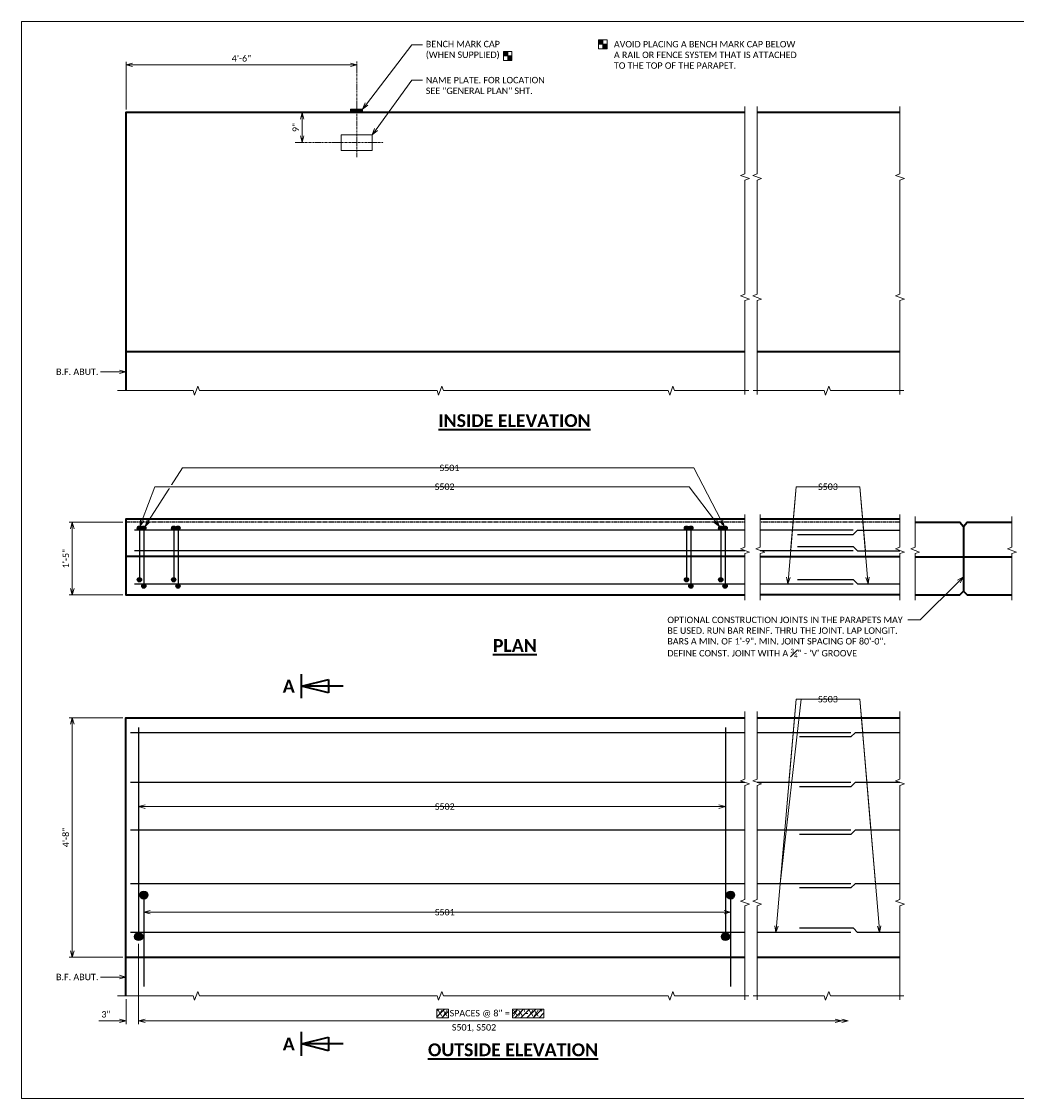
# Model space of a CAD drawing. Extents: x -972 to -46, y 1038 to 1290.
# Tile 1 of 2: x -424 to -191, y 1038 to 1290. Entities that reach past the tile are written whole.
import ezdxf
from ezdxf import colors
from ezdxf.entities.mleader import LeaderData, LeaderLine
from ezdxf.enums import TextEntityAlignment as Align
from ezdxf.math import Vec2, Vec3

# ---------------------------------------------------------------- set-up
doc = ezdxf.new("R2010")
doc.units = 0
doc.header["$MEASUREMENT"] = 0
doc.linetypes.add('Wisdot2', pattern=[0.125, 0.0625, -0.0625])
doc.linetypes.add('Wisdot4', pattern=[0.28125, 0.125, -0.0625, 0.03125, -0.0625])
for name, color, linetype, lineweight in [('B_ANNO', 7, 'Continuous', 18), ('B_ANNO_BREAK', 7, 'Continuous', 18), ('B_ANNO_DIM', 7, 'Continuous', 18), ('B_ANNO_SYMB', 7, 'Continuous', 18), ('B_ANNO_TEXT', 7, 'Continuous', 18), ('B_ANNO_TEXT_TITLE', 7, 'Continuous', 40), ('B_CNTR', 1, 'Wisdot4', 18), ('B_CONC_DECK', 1, 'Continuous', 40), ('B_CONC_PPT', 12, 'Continuous', 40), ('B_DETAIL', 7, 'Continuous', 18), ('B_DETAIL_HIDDEN', 7, 'Wisdot2', 25), ('B_REBAR', 5, 'Continuous', 25)]:
    doc.layers.add(name, color=color, linetype=linetype, lineweight=lineweight)
doc.layers.add('B_ANNO_DESIGN_NOTES', color=1, linetype='Continuous', lineweight=18, true_color=0xff0000)
doc.layers.add('B_ANNO_NOPLOT', color=47, linetype='Continuous', lineweight=18, plot=False)
doc.styles.add('Annotative', font='calibri.ttf', dxfattribs={"height": 0.0625})
doc.styles.get("Standard").update_dxf_attribs({"font": 'calibri.ttf'})
doc.styles.add('Title', font='calibrib.ttf', dxfattribs={"height": 0.125})
doc.dimstyles.new('Annotative', dxfattribs={"dimscale": 0, "dimtxt": 0.0625, "dimasz": 0.0625, "dimexe": 0.03125, "dimexo": 0.03125, "dimgap": 0.03125, "dimtad": 1, "dimdec": 3, "dimzin": 3, "dimdsep": 46, "dimlunit": 4, "dimtxsty": 'Standard', "dimblk": 'OPEN30', "dimcen": 0.03125, "dimaunit": 1, "dimadec": 0, "dimazin": 3, "dimtfac": 0.75, "dimtdec": 3, "dimtofl": 0, "dimtmove": 0, "dimatfit": 3, "dimldrblk": 'OPEN30', "dimfxl": 1, "dimtfill": 1, "dimfrac": 1, "dimtolj": 1, "dimtzin": 0, "dimarcsym": 0})
doc.dimstyles.get("Standard").update_dxf_attribs({"dimtxt": 0.0625, "dimasz": 0.0625, "dimexe": 0.03125, "dimexo": 0.03125, "dimgap": 0.03125, "dimtad": 1, "dimdec": 3, "dimzin": 3, "dimdsep": 46, "dimlunit": 4, "dimtxsty": 'Standard', "dimblk": 'OPEN30', "dimcen": 0.03125, "dimaunit": 1, "dimadec": 0, "dimazin": 3, "dimtfac": 0.75, "dimtdec": 3, "dimtofl": 0, "dimtmove": 0, "dimatfit": 3, "dimldrblk": 'OPEN30', "dimfxl": 1, "dimtfill": 1, "dimfrac": 1, "dimtolj": 1, "dimtzin": 0, "dimarcsym": 0})

# ---------------------------------------------------------------- blocks, each defined once
blk = doc.blocks.new('AnonymousCell')
at = {"layer": 'B_REBAR'}
h = blk.add_hatch(color=256, dxfattribs=at)
edge = h.paths.add_edge_path()
edge.add_arc((0, 6.03), 0.5, 0, 360)
h = blk.add_hatch(color=256, dxfattribs=at)
edge = h.paths.add_edge_path()
edge.add_arc((0, -6.03), 0.5, 0, 360)
blk.add_line((0, 6.03), (0, -6.03), dxfattribs=at)
for centre in [(0, 6.03), (0, -6.03)]:
    blk.add_circle(centre, 0.5, dxfattribs=at)
blk = doc.blocks.new('AnonymousCell1')
at = {"layer": 'B_REBAR'}
h = blk.add_hatch(color=256, dxfattribs=at)
edge = h.paths.add_edge_path()
edge.add_arc((0, 6.78), 0.5, 0, 360)
h = blk.add_hatch(color=256, dxfattribs=at)
edge = h.paths.add_edge_path()
edge.add_arc((0, -6.78), 0.5, 0, 360)
blk.add_line((0, 6.78), (0, -6.78), dxfattribs=at)
for centre in [(0, 6.78), (0, -6.78)]:
    blk.add_circle(centre, 0.5, dxfattribs=at)
blk = doc.blocks.new('AnonymousCell12')
at = {"layer": 'B_ANNO_SYMB'}
for points in [[(-0.99, 0), (-0.99, 1.03), (0, 1.03), (0, 0)], [(0, -1.03), (0, 0), (0.98, 0), (0.98, -1.03)]]:
    blk.add_hatch(color=256, dxfattribs=at).paths.add_polyline_path(points)
at = {"layer": 'B_ANNO_SYMB', "flags": 128}
for points in [[(-0.99, -1.03), (-0.99, 1.03), (0.98, 1.03), (0.98, -1.03), (-0.99, -1.03)], [(-0.99, 0), (-0.99, 1.03), (0, 1.03), (0, 0), (-0.99, 0)], [(0, -1.03), (0, 0), (0.98, 0), (0.98, -1.03), (0, -1.03)]]:
    blk.add_lwpolyline(points, dxfattribs=at)
blk = doc.blocks.new('_Open30')
at = {"color": 0, "linetype": 'ByBlock', "lineweight": -2}
for p, q in [((-1, 0.27), (0, 0)), ((0, 0), (-1, -0.27)), ((0, 0), (-1, 0))]:
    blk.add_line(p, q, dxfattribs=at)
blk = doc.blocks.new('*D17')
at = {"layer": 'B_ANNO_DIM', "color": 0, "lineweight": -2, "transparency": 16777216}
for p, q in [((-399.34, 1269.09), (-399.34, 1280.25)), ((-397.84, 1279.5), (-346.84, 1279.5))]:
    blk.add_line(p, q, dxfattribs=at)
at = {"layer": 'Defpoints', "color": 0, "transparency": 16777216}
for p in [(-345.34, 1279.5), (-345.34, 1279.5), (-399.34, 1268.34)]:
    blk.add_point(p, dxfattribs=at)
at = {"layer": 'B_ANNO_DIM', "color": 0, "lineweight": -2, "transparency": 16777216, "xscale": 1.5, "yscale": 1.5, "zscale": 1.5, "rotation": 180}
blk.add_blockref('_Open30', (-399.34, 1279.5), dxfattribs=at)
at = {"layer": 'B_ANNO_DIM', "color": 0, "lineweight": -2, "transparency": 16777216, "xscale": 1.5, "yscale": 1.5, "zscale": 1.5}
blk.add_blockref('_Open30', (-345.34, 1279.5), dxfattribs=at)
at = {"layer": 'B_ANNO_DIM', "color": 0, "transparency": 16777216, "insert": (-372.34, 1281.02), "char_height": 1.5, "attachment_point": 5, "bg_fill": 3, "box_fill_scale": 1.25, "bg_fill_color": 256, "bg_fill_true_color": 13158600, "bg_fill_transparency": 0}
blk.add_mtext('\\A1;4\'-6"', dxfattribs=at)
blk = doc.blocks.new('*D13')
at = {"layer": 'B_ANNO_DIM', "color": 0, "lineweight": -2, "transparency": 16777216}
blk.add_line((-358.12, 1262.88), (-358.12, 1266.84), dxfattribs=at)
at = {"layer": 'Defpoints', "color": 0, "transparency": 16777216}
for p in [(-358.12, 1268.34), (-358.12, 1268.34), (-358.12, 1261.38)]:
    blk.add_point(p, dxfattribs=at)
at = {"layer": 'B_ANNO_DIM', "color": 0, "lineweight": -2, "transparency": 16777216, "xscale": 1.5, "yscale": 1.5, "zscale": 1.5}
for p, rotation in [((-358.12, 1268.34), 90), ((-358.12, 1261.38), 270)]:
    blk.add_blockref('_Open30', p, dxfattribs=dict(at, rotation=rotation))
at = {"layer": 'B_ANNO_DIM', "color": 0, "transparency": 16777216, "insert": (-359.64, 1264.86), "char_height": 1.5, "attachment_point": 5, "rotation": 90, "bg_fill": 3, "box_fill_scale": 1.25, "bg_fill_color": 256, "bg_fill_true_color": 13158600, "bg_fill_transparency": 0}
blk.add_mtext('\\A1;9"', dxfattribs=at)
blk = doc.blocks.new('*U14')
at = {"layer": 'B_ANNO', "lineweight": 40}
for p, q in [((1.5, -1.404), (1.5, 1.404)), ((1.5, 0), (4.665, 0.79125)), ((6.353, 0), (1.5, 0)), ((4.665, -0.79125), (1.5, 0)), ((4.665, 0.79125), (4.665, -0.79125))]:
    blk.add_line(p, q, dxfattribs=at)
at = {"style": 'Title'}
blk.add_attdef('A', text='', height=1.5, dxfattribs=at).set_placement((0, 0), align=Align.MIDDLE_CENTER)
blk = doc.blocks.new('bars elevation')
at = {"layer": 'B_REBAR'}
h = blk.add_hatch(color=256, dxfattribs=at)
edge = h.paths.add_edge_path()
edge.add_arc((0, 14.54), 0.945, 0, 360)
h = blk.add_hatch(color=256, dxfattribs=at)
edge = h.paths.add_edge_path()
edge.add_arc((-1.21, 4.82), 0.945, 0, 360)
for p, q in [((-1.21, 53.76), (-1.21, 5.63)), ((0, 13.86), (0, -6.82))]:
    blk.add_line(p, q, dxfattribs=at)
for centre in [(0, 14.54), (-1.21, 4.82)]:
    blk.add_circle(centre, 0.945, dxfattribs=at)
blk = doc.blocks.new('*D19')
at = {"layer": 'B_ANNO_DIM', "color": 0, "lineweight": -2, "transparency": 16777216}
for p, q in [((-400.09, 1126.71), (-412.66, 1126.71)), ((-411.91, 1072.21), (-411.91, 1125.21)), ((-400.09, 1070.71), (-412.66, 1070.71))]:
    blk.add_line(p, q, dxfattribs=at)
at = {"layer": 'Defpoints', "color": 0, "transparency": 16777216}
for p in [(-411.91, 1126.71), (-399.34, 1126.71), (-399.34, 1070.71)]:
    blk.add_point(p, dxfattribs=at)
at = {"layer": 'B_ANNO_DIM', "color": 0, "lineweight": -2, "transparency": 16777216, "xscale": 1.5, "yscale": 1.5, "zscale": 1.5}
for p, rotation in [((-411.91, 1126.71), 90), ((-411.91, 1070.71), 270)]:
    blk.add_blockref('_Open30', p, dxfattribs=dict(at, rotation=rotation))
at = {"layer": 'B_ANNO_DIM', "color": 0, "transparency": 16777216, "insert": (-413.42, 1098.71), "char_height": 1.5, "attachment_point": 5, "rotation": 90, "bg_fill": 3, "box_fill_scale": 1.25, "bg_fill_color": 256, "bg_fill_true_color": 13158600, "bg_fill_transparency": 0}
blk.add_mtext('\\A1;4\'-8"', dxfattribs=at)
blk = doc.blocks.new('*D18')
at = {"layer": 'B_ANNO_DIM', "color": 0, "lineweight": -2, "transparency": 16777216}
for p, q in [((-400.09, 1172.47), (-412.66, 1172.47)), ((-411.91, 1156.97), (-411.91, 1170.97)), ((-400.09, 1155.47), (-412.66, 1155.47))]:
    blk.add_line(p, q, dxfattribs=at)
at = {"layer": 'Defpoints', "color": 0, "transparency": 16777216}
for p in [(-411.91, 1172.47), (-399.34, 1172.47), (-399.34, 1155.47)]:
    blk.add_point(p, dxfattribs=at)
at = {"layer": 'B_ANNO_DIM', "color": 0, "lineweight": -2, "transparency": 16777216, "xscale": 1.5, "yscale": 1.5, "zscale": 1.5}
for p, rotation in [((-411.91, 1172.47), 90), ((-411.91, 1155.47), 270)]:
    blk.add_blockref('_Open30', p, dxfattribs=dict(at, rotation=rotation))
at = {"layer": 'B_ANNO_DIM', "color": 0, "transparency": 16777216, "insert": (-413.42, 1163.97), "char_height": 1.5, "attachment_point": 5, "rotation": 90, "bg_fill": 3, "box_fill_scale": 1.25, "bg_fill_color": 256, "bg_fill_true_color": 13158600, "bg_fill_transparency": 0}
blk.add_mtext('\\A1;1\'-5"', dxfattribs=at)
blk = doc.blocks.new('*D36')
at = {"layer": 'B_ANNO_DIM', "color": 0, "lineweight": -2, "transparency": 16777216}
for p, q in [((27.38, 36.18), (27.38, 17.42)), ((28.88, 18.17), (190.35, 18.17))]:
    blk.add_line(p, q, dxfattribs=at)
at = {"layer": 'Defpoints', "color": 0, "transparency": 16777216}
for p in [(27.38, 36.93), (191.85, 18.17), (191.85, 18.17)]:
    blk.add_point(p, dxfattribs=at)
at = {"layer": 'B_ANNO_DIM', "color": 0, "lineweight": -2, "transparency": 16777216, "xscale": 1.5, "yscale": 1.5, "zscale": 1.5, "rotation": 180}
blk.add_blockref('_Open30', (27.38, 18.17), dxfattribs=at)
at = {"layer": 'B_ANNO_DIM', "color": 0, "lineweight": -2, "transparency": 16777216, "xscale": 1.5, "yscale": 1.5, "zscale": 1.5}
blk.add_blockref('_Open30', (191.85, 18.17), dxfattribs=at)
at = {"layer": 'B_ANNO_DIM', "color": 0, "transparency": 16777216, "insert": (105.84, 19.82), "char_height": 1.5, "attachment_point": 5, "bg_fill": 3, "box_fill_scale": 1.25, "bg_fill_color": 256, "bg_fill_true_color": 13158600, "bg_fill_transparency": 0}
blk.add_mtext('\\A1;     SPACES @ 8" = ', dxfattribs=at)
at = {"layer": 'B_ANNO_DIM', "color": 0, "transparency": 16777216, "insert": (105.84, 16.49), "char_height": 1.5, "attachment_point": 5, "bg_fill": 3, "box_fill_scale": 1.25, "bg_fill_color": 256, "bg_fill_true_color": 13158600, "bg_fill_transparency": 0}
blk.add_mtext('\\A1;S501, S502', dxfattribs=at)
blk = doc.blocks.new('*D20')
at = {"layer": 'B_ANNO_DIM', "color": 0, "lineweight": -2, "transparency": 16777216}
for p, q in [((-399.34, 1060.9), (-399.34, 1055.07)), ((-400.84, 1055.82), (-405.69, 1055.82)), ((-394.89, 1055.82), (-393.39, 1055.82))]:
    blk.add_line(p, q, dxfattribs=at)
at = {"layer": 'Defpoints', "color": 0, "transparency": 16777216}
for p in [(-399.34, 1061.65), (-399.34, 1055.82), (-396.39, 1055.82)]:
    blk.add_point(p, dxfattribs=at)
at = {"layer": 'B_ANNO_DIM', "color": 0, "lineweight": -2, "transparency": 16777216, "xscale": 1.5, "yscale": 1.5, "zscale": 1.5}
blk.add_blockref('_Open30', (-399.34, 1055.82), dxfattribs=at)
at = {"layer": 'B_ANNO_DIM', "color": 0, "lineweight": -2, "transparency": 16777216, "xscale": 1.5, "yscale": 1.5, "zscale": 1.5, "rotation": 180}
blk.add_blockref('_Open30', (-396.39, 1055.82), dxfattribs=at)
at = {"layer": 'B_ANNO_DIM', "color": 0, "transparency": 16777216, "insert": (-404.02, 1057.33), "char_height": 1.5, "attachment_point": 5, "bg_fill": 3, "box_fill_scale": 1.25, "bg_fill_color": 256, "bg_fill_true_color": 13158600, "bg_fill_transparency": 0}
blk.add_mtext('\\A1;3"', dxfattribs=at)
blk = doc.blocks.new('INS_SS56DEC_BASE')
at = {"layer": 'B_DETAIL'}
blk.add_hatch(color=256, dxfattribs=at).paths.add_polyline_path([(76.9094, 230.6754), (79.7924, 230.6754), (79.7924, 231.5041), (76.9094, 231.5041)])
at = {"layer": 'B_ANNO_BREAK', "flags": 128}
for points in [[(169.2308, 164.6944), (169.2308, 186.6977), (170.2618, 187.073), (168.1999, 187.8234), (169.2308, 188.1987), (169.2308, 214.8572), (170.2618, 215.2324), (168.1999, 215.9829), (169.2308, 216.3581), (169.2308, 232.1442)], [(172.0803, 164.6944), (172.0803, 186.6977), (173.1113, 187.073), (171.0494, 187.8234), (172.0803, 188.1987), (172.0803, 214.8572), (173.1113, 215.2324), (171.0494, 215.9829), (172.0803, 216.3581), (172.0803, 232.1442)], [(205.4762, 164.6944), (205.4762, 186.6977), (206.5071, 187.073), (204.4452, 187.8234), (205.4762, 188.1987), (205.4762, 214.8572), (206.5071, 215.2324), (204.4452, 215.9829), (205.4762, 216.3581), (205.4762, 232.1442)], [(22.4819, 165.6337), (40.1115, 165.6337), (40.4867, 164.6028), (41.2372, 166.6647), (41.6124, 165.6337), (97.1833, 165.6337), (97.5586, 164.6028), (98.309, 166.6647), (98.6843, 165.6337), (151.2479, 165.6337), (151.6232, 164.6028), (152.3736, 166.6647), (152.7489, 165.6337), (170.1118, 165.6337)], [(171.1791, 165.6337), (187.7216, 165.6337), (188.0969, 164.6028), (188.8473, 166.6647), (189.2226, 165.6337), (206.3911, 165.6337)], [(169.2308, 116.5845), (169.2308, 127.4846), (170.2618, 127.8598), (168.1999, 128.6103), (169.2308, 128.9855), (169.2308, 136.6279)], [(172.8109, 116.5845), (172.8109, 127.4846), (173.8419, 127.8598), (171.78, 128.6103), (172.8109, 128.9855), (172.8109, 136.6279)], [(205.4762, 116.5845), (205.4762, 127.4846), (206.5071, 127.8598), (204.4452, 128.6103), (205.4762, 128.9855), (205.4762, 136.6279)], [(209.0562, 116.5845), (209.0562, 127.4846), (210.0872, 127.8598), (208.0253, 128.6103), (209.0562, 128.9855), (209.0562, 136.1894)], [(231.678, 116.5845), (231.678, 127.4846), (232.7089, 127.8598), (230.647, 128.6103), (231.678, 128.9855), (231.678, 136.1894)], [(205.4762, 23.0631), (205.4762, 45.0664), (206.5071, 45.4416), (204.4452, 46.1921), (205.4762, 46.5673), (205.4762, 73.2259), (206.5071, 73.6011), (204.4452, 74.3516), (205.4762, 74.7268), (205.4762, 90.5128)]]:
    blk.add_lwpolyline(points, dxfattribs=at)
at = {"layer": 'B_CNTR'}
for p, q in [((78.4309, 220.2563), (78.4309, 242.6231)), ((63.9698, 223.7265), (84.6156, 223.7265))]:
    blk.add_line(p, q, dxfattribs=at)
at = {"layer": 'B_CONC_DECK'}
blk.add_line((205.4762, 174.6879), (172.0803, 174.6879), dxfattribs=at)
at = {"layer": 'B_CONC_DECK', "flags": 128}
blk.add_lwpolyline([(169.2308, 174.6879), (24.4311, 174.6879), (24.4311, 165.6337)], dxfattribs=at)
at = {"layer": 'B_CONC_PPT'}
for p, q in [((205.4762, 230.6879), (172.0803, 230.6879)), ((205.4762, 135.5714), (172.8109, 135.5714)), ((220.3163, 133.8615), (220.3163, 118.6876)), ((169.2308, 126.8214), (24.4311, 126.8214)), ((172.8109, 126.8214), (205.4762, 126.8214)), ((209.0562, 126.7413), (231.678, 126.7413)), ((205.4762, 117.8214), (172.8109, 117.8214)), ((172.0803, 89.0606), (205.4762, 89.0606))]:
    blk.add_line(p, q, dxfattribs=at)
at = {"layer": 'B_CONC_PPT', "flags": 128}
for points in [[(169.2308, 230.6879), (24.4311, 230.6879), (24.4311, 174.6879)], [(169.2308, 135.5714), (24.4311, 135.5714), (24.4311, 117.8214), (169.2308, 117.8214)], [(209.0562, 134.8214), (219.4637, 134.8214), (220.3163, 133.8615), (221.1751, 134.8214), (231.678, 134.8214)], [(209.0562, 117.8214), (219.4565, 117.8214), (220.3163, 118.6876), (221.1826, 117.8214), (231.678, 117.8214)]]:
    blk.add_lwpolyline(points, dxfattribs=at)
at = {"layer": 'B_DETAIL', "flags": 128}
blk.add_lwpolyline([(76.9094, 230.6754), (79.7924, 230.6754), (79.7924, 231.5041), (76.9094, 231.5041), (76.9094, 230.6754)], dxfattribs=at)
blk.add_lwpolyline([(74.7347, 221.8413), (74.7347, 225.5138), (82.0406, 225.5138), (82.0406, 221.8413)], close=True, dxfattribs=at)
at = {"layer": 'B_DETAIL_HIDDEN'}
for p, q in [((169.2308, 134.8214), (24.4311, 134.8214)), ((205.4762, 134.8214), (172.8109, 134.8214))]:
    blk.add_line(p, q, dxfattribs=at)
at = {"layer": 'B_REBAR'}
for p, q in [((169.2308, 132.9597), (26.4311, 132.9597)), ((194.5634, 132.9597), (172.8109, 132.9597)), ((169.2308, 128.1654), (26.4311, 128.1654)), ((194.5634, 128.1654), (172.8109, 128.1654)), ((26.4311, 120.4423), (169.2308, 120.4423)), ((172.8109, 120.4423), (194.5634, 120.4423)), ((169.2308, 85.5875), (25.476, 85.5875)), ((194.0088, 85.5875), (172.0803, 85.5875)), ((169.2308, 73.9035), (25.476, 73.9035)), ((194.0088, 73.9035), (172.0803, 73.9035)), ((169.2308, 62.7758), (25.476, 62.7758)), ((194.0088, 62.7758), (172.0803, 62.7758)), ((169.2308, 50.2572), (25.476, 50.2572)), ((194.0088, 50.2572), (172.0803, 50.2572)), ((169.2308, 38.8513), (25.476, 38.8513)), ((194.0088, 38.8513), (172.0803, 38.8513))]:
    blk.add_line(p, q, dxfattribs=at)
at = {"layer": 'B_REBAR', "flags": 128}
for points in [[(181.5259, 131.9601), (194.5634, 131.9601), (195.563, 132.9597), (205.4762, 132.9597)], [(181.5259, 129.165), (194.5634, 129.165), (195.563, 128.1654), (205.4762, 128.1654)], [(181.5259, 121.4419), (194.5634, 121.4419), (195.563, 120.4423), (205.4762, 120.4423)], [(205.4762, 85.5875), (195.0048, 85.5875), (194.0088, 84.5915), (182.0088, 84.5915)], [(205.4762, 73.9035), (195.0048, 73.9035), (194.0088, 72.9075), (182.0088, 72.9075)], [(205.4762, 62.7758), (195.0048, 62.7758), (194.0088, 61.7798), (182.0088, 61.7798)], [(205.4762, 50.2572), (195.0048, 50.2572), (194.0088, 49.2612), (182.0088, 49.2612)], [(205.4762, 38.8513), (195.5856, 38.8513), (194.5896, 39.8473), (182.0088, 39.8473)]]:
    blk.add_lwpolyline(points, dxfattribs=at)
at = {"color": 7, "linetype": 'Continuous', "lineweight": 18}
for name, p in [('AnonymousCell12', (135.9738, 246.677)), ('AnonymousCell12', (113.745, 243.9481)), ('AnonymousCell', (27.5824, 127.4176)), ('AnonymousCell1', (28.5984, 126.6751)), ('AnonymousCell', (35.5824, 127.4176)), ('AnonymousCell1', (36.5984, 126.6751)), ('AnonymousCell', (155.5461, 127.4176)), ('AnonymousCell1', (156.5621, 126.6751)), ('AnonymousCell', (163.5461, 127.4176)), ('AnonymousCell1', (164.5621, 126.6751))]:
    blk.add_blockref(name, p, dxfattribs=at)
at = {"layer": 'B_ANNO_DIM', "xscale": 2, "yscale": 2, "zscale": 2}
blk.add_blockref('*U14', (62.5055, 96.4815), dxfattribs=at).add_auto_attribs({'A': 'A'})
at = {"layer": 'B_ANNO_TEXT', "insert": (138.5689, 247.445), "char_height": 1.5, "width": 49.75287, "attachment_point": 1, "style": 'Annotative'}
blk.add_mtext('AVOID PLACING A BENCH MARK CAP BELOW\\PA RAIL OR FENCE SYSTEM THAT IS ATTACHED\\PTO THE TOP OF THE PARAPET.', dxfattribs=at)
at = {"layer": 'B_ANNO_TEXT', "style": 'Annotative'}
for tag, p in [('#BR1', (315.007, 216.9182)), ('#BR2', (315.008, 214.0905)), ('#BR3', (314.9863, 211.2541)), ('BL1', (324.7868, 211.1742))]:
    blk.add_attdef(tag, p, '', height=1.5, dxfattribs=at)
at = {"layer": 'B_ANNO_TEXT_TITLE', "char_height": 3, "width": 42.001158, "attachment_point": 1, "style": 'Title'}
for s, insert in [('{\\LINSIDE ELEVATION}', (97.4962, 160.1127)), ('{\\LPLAN}', (110.2647, 107.4958))]:
    blk.add_mtext(s, dxfattribs=dict(at, insert=insert))
at = {"layer": 'B_ANNO_DIM'}
dim = blk.add_linear_dim(base=(191.8451, 18.1661), p1=(27.3847, 36.9341), p2=(191.8451, 18.1661), text='     SPACES @ 8" = \\XS501, S502', dimstyle='Annotative', dxfattribs=at)
dim.commit()
dim.dimension.update_dxf_attribs({"geometry": '*D36', "text_midpoint": (105.8369, 18.1661), "dimtype": 128})
ml = blk.add_multileader_mtext('Standard', dxfattribs=at)
ml.set_content('BENCH MARK CAP\\P(WHEN SUPPLIED)', color=256)
ml.set_leader_properties()
ml.set_arrow_properties(name='OPEN30')
ml.build(insert=Vec2(0, 0))
ml.multileader.update_dxf_attribs({"dogleg_length": 0.0625, "arrow_head_size": 1.5, "scale": 24})
ctx = ml.context
ctx.base_point, ctx.scale, ctx.char_height, ctx.arrow_head_size, ctx.landing_gap_size, ctx.plane_origin = Vec3(93.8129, 246.539), 24, 1.5, 1.5, 0.75, Vec3(79.7924, 231.5041)
notes = []
notes.append((ctx, [(0, (1, 1, 0), (92.3129, 246.539), (1, 0), 1.5, [(0, [(79.7924, 231.5041), (91.2701, 246.539), (91.8627, 246.539)], 0, [])])]))
ctx.mtext.insert, ctx.mtext.flow_direction = Vec3(94.5629, 247.488), 5
ml = blk.add_multileader_mtext('Standard', dxfattribs=at)
ml.set_content('NAME PLATE. FOR LOCATION\\PSEE "GENERAL PLAN" SHT.', color=256)
ml.set_leader_properties()
ml.set_arrow_properties(name='OPEN30')
ml.build(insert=Vec2(0, 0))
ml.multileader.update_dxf_attribs({"dogleg_length": 0.0625, "arrow_head_size": 1.5, "scale": 24})
ctx = ml.context
ctx.base_point, ctx.scale, ctx.char_height, ctx.arrow_head_size, ctx.landing_gap_size, ctx.plane_origin = Vec3(93.8129, 238.2884), 24, 1.5, 1.5, 0.75, Vec3(79.7924, 223.2536)
notes.append((ctx, [(0, (1, 1, 0), (92.3129, 238.2884), (1, 0), 1.5, [(0, [(82.0406, 225.5138), (91.2701, 238.2884), (91.8627, 238.2884)], 0, [])])]))
ctx.mtext.insert, ctx.mtext.flow_direction = Vec3(94.5629, 239.0494), 5
ml = blk.add_multileader_mtext('Standard', dxfattribs=at)
ml.set_content('B.F. ABUT.', color=256)
ml.set_leader_properties()
ml.set_arrow_properties(name='OPEN30')
ml.build(insert=Vec2(0, 0))
ml.multileader.update_dxf_attribs({"dogleg_length": 0.0625, "arrow_head_size": 1.5, "scale": 24})
ctx = ml.context
ctx.base_point, ctx.scale, ctx.char_height, ctx.arrow_head_size, ctx.landing_gap_size, ctx.plane_origin = Vec3(7.3261, 170.045), 24, 1.5, 1.5, 0.75, Vec3(24.4311, 170.045)
notes.append((ctx, [(0, (1, 1, 0), (19.9688, 170.045), (-1, 0), 1.5, [(0, [(24.4311, 170.045), (20.6417, 170.045)], 0, [])])]))
ctx.mtext.insert, ctx.mtext.flow_direction = Vec3(8.0761, 170.806), 5
ml = blk.add_multileader_mtext('Standard', dxfattribs=at)
ml.set_content('S501', color=256)
ml.set_leader_properties()
ml.set_arrow_properties(name='OPEN30')
ml.build(insert=Vec2(0, 0))
ml.multileader.update_dxf_attribs({"dogleg_length": 0.0625, "arrow_head_size": 1.5, "scale": 24})
ctx = ml.context
ctx.base_point, ctx.scale, ctx.char_height, ctx.arrow_head_size, ctx.landing_gap_size, ctx.plane_origin = Vec3(97.0452, 147.5464), 24, 1.5, 1.5, 0.75, Vec3(31.3303, 147.5464)
notes.append((ctx, [(1, (1, 1, 0), (157.2993, 147.5464), (-1, 0), 54.2853, [(0, [(28.8841, 133.8692), (37.6495, 147.5464), (97.7794, 147.5464)], 0, []), (1, [(164.3274, 133.901)], 0, [])])]))
ctx.mtext.insert, ctx.mtext.flow_direction = Vec3(97.7952, 148.3073), 5
ml = blk.add_multileader_mtext('Standard', dxfattribs=at)
ml.set_content('S503', color=256)
ml.set_leader_properties()
ml.set_arrow_properties(name='OPEN30')
ml.build(insert=Vec2(0, 0))
ml.multileader.update_dxf_attribs({"dogleg_length": 0.0625, "arrow_head_size": 1.5, "scale": 24})
ctx = ml.context
ctx.base_point, ctx.scale, ctx.char_height, ctx.arrow_head_size, ctx.landing_gap_size, ctx.plane_origin = Vec3(185.5768, 143.1427), 24, 1.5, 1.5, 0.75, Vec3(176.4711, 88.585)
notes.append((ctx, [(1, (1, 1, 0), (193.0307, 143.1427), (-1, 0), 1.5, [(9, [(179.2413, 120.4423), (181.2153, 143.1427), (179.9129, 128.1654), (181.2153, 143.1427), (180.3298, 132.9597), (181.2153, 143.1427)], 0, []), (8, [(198.0355, 120.4423), (196.1243, 143.1427), (197.3853, 128.1654), (196.1243, 143.1427), (196.9816, 132.9597), (196.1243, 143.1427)], 0, [])])]))
ctx.mtext.insert, ctx.mtext.flow_direction = Vec3(186.3268, 143.9036), 5
ml = blk.add_multileader_mtext('Standard', dxfattribs=at)
ml.set_content('S503', color=256)
ml.set_leader_properties()
ml.set_arrow_properties(name='OPEN30')
ml.build(insert=Vec2(0, 0))
ml.multileader.update_dxf_attribs({"dogleg_length": 0.0625, "arrow_head_size": 1.5, "scale": 24})
ctx = ml.context
ctx.base_point, ctx.scale, ctx.char_height, ctx.arrow_head_size, ctx.landing_gap_size, ctx.plane_origin = Vec3(185.5768, 93.409), 24, 1.5, 1.5, 0.75, Vec3(176.4711, 38.8513)
notes.append((ctx, [(1, (1, 1, 0), (193.0307, 93.409), (-1, 0), 1.5, [(9, [(176.4711, 38.8513), (181.2153, 93.409), (182.3778, 93.409), (177.4629, 50.2572), (181.2153, 93.409), (178.5515, 62.7758), (181.2153, 93.409), (179.5191, 73.9035), (181.2153, 93.409), (180.5351, 85.5875), (181.2153, 93.409)], 0, []), (8, [(200.7176, 38.8513), (196.1243, 93.409), (199.7573, 50.2572), (196.1243, 93.409), (198.7034, 62.7758), (196.1243, 93.409), (197.7665, 73.9035), (196.1243, 93.409), (196.7828, 85.5875), (196.1243, 93.409)], 0, [])])]))
ctx.mtext.insert, ctx.mtext.flow_direction = Vec3(186.3268, 94.1699), 5
ml = blk.add_multileader_mtext('Standard', dxfattribs=at)
ml.set_content('S502', color=256)
ml.set_leader_properties()
ml.set_arrow_properties(name='OPEN30')
ml.build(insert=Vec2(0, 0))
ml.multileader.update_dxf_attribs({"dogleg_length": 0.0625, "arrow_head_size": 1.5, "scale": 24})
ctx = ml.context
ctx.base_point, ctx.scale, ctx.char_height, ctx.arrow_head_size, ctx.landing_gap_size, ctx.plane_origin = Vec3(95.939, 68.2915), 24, 1.5, 1.5, 0.75, Vec3(27.3847, 68.2915)
notes.append((ctx, [(1, (1, 1, 0), (103.4043, 68.2915), (-1, 0), 1.5, [(0, [(27.3847, 68.2915), (92.7823, 68.2915), (93.8339, 68.2915)], 0, []), (1, [(164.6479, 68.2915)], 0, [])])]))
ctx.mtext.insert, ctx.mtext.flow_direction = Vec3(96.689, 69.0524), 5
ml = blk.add_multileader_mtext('Standard', dxfattribs=at)
ml.set_content('S501', color=256)
ml.set_leader_properties()
ml.set_arrow_properties(name='OPEN30')
ml.build(insert=Vec2(0, 0))
ml.multileader.update_dxf_attribs({"dogleg_length": 0.0625, "arrow_head_size": 1.5, "scale": 24})
ctx = ml.context
ctx.base_point, ctx.scale, ctx.char_height, ctx.arrow_head_size, ctx.landing_gap_size, ctx.plane_origin = Vec3(95.939, 43.574), 24, 1.5, 1.5, 0.75, Vec3(27.3847, 43.574)
notes.append((ctx, [(1, (1, 1, 0), (103.4078, 43.574), (-1, 0), 1.5, [(0, [(28.5979, 43.574), (92.7823, 43.574), (93.8339, 43.574)], 0, []), (1, [(165.8611, 43.574)], 0, [])])]))
ctx.mtext.insert, ctx.mtext.flow_direction = Vec3(96.689, 44.335), 5
ml = blk.add_multileader_mtext('Standard', dxfattribs=at)
ml.set_content('B.F. ABUT.', color=256)
ml.set_leader_properties()
ml.set_arrow_properties(name='OPEN30')
ml.build(insert=Vec2(0, 0))
ml.multileader.update_dxf_attribs({"dogleg_length": 0.0625, "arrow_head_size": 1.5, "scale": 24})
ctx = ml.context
ctx.base_point, ctx.scale, ctx.char_height, ctx.arrow_head_size, ctx.landing_gap_size, ctx.plane_origin = Vec3(7.3261, 28.4137), 24, 1.5, 1.5, 0.75, Vec3(24.4311, 28.4137)
notes.append((ctx, [(0, (1, 1, 0), (19.9688, 28.4137), (-1, 0), 1.5, [(0, [(24.4311, 28.4137), (20.6417, 28.4137)], 0, [])])]))
ctx.mtext.insert, ctx.mtext.flow_direction = Vec3(8.0761, 29.1746), 5
for ctx, leaders in notes:
    for number, flags, end, landing, length, lines in leaders:
        leader = LeaderData()
        leader.index, (leader.has_last_leader_line, leader.has_dogleg_vector, leader.attachment_direction) = number, flags
        leader.last_leader_point, leader.dogleg_vector, leader.dogleg_length = Vec3(end), Vec3(landing), length
        for number, points, colour, breaks in lines:
            line = LeaderLine()
            line.index, line.vertices, line.color, line.breaks = number, Vec3.list(points), colors.encode_raw_color(colour), breaks
            leader.lines.append(line)
        ctx.leaders.append(leader)
at = {"layer": 'B_ANNO_DESIGN_NOTES'}
h = blk.add_hatch(dxfattribs=at)
h.set_pattern_fill('ANSI31', color=256, scale=8)
h.set_pattern_definition([(45, (-353904.2792, 5116752.0989), (-0.70710678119, 0.70710678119), [])])
h.paths.add_polyline_path([(99.8814, 20.9331), (97.1326, 20.9331), (97.1326, 18.898), (99.8814, 18.898)])
h = blk.add_hatch(dxfattribs=at)
h.set_pattern_fill('ANSI31', color=256, scale=8)
h.set_pattern_definition([(45, (-353884.3609, 5116752.0989), (-0.70710678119, 0.70710678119), [])])
h.paths.add_polyline_path([(122.1847, 20.9331), (114.8194, 20.9331), (114.8194, 18.898), (122.1847, 18.898)])
at = {"layer": 'B_ANNO_BREAK', "flags": 128}
for points in [[(169.2308, 23.0631), (169.2308, 45.0664), (170.2618, 45.4416), (168.1999, 46.1921), (169.2308, 46.5673), (169.2308, 73.2259), (170.2618, 73.6011), (168.1999, 74.3516), (169.2308, 74.7268), (169.2308, 90.5128)], [(172.0803, 23.0631), (172.0803, 45.0664), (173.1113, 45.4416), (171.0494, 46.1921), (172.0803, 46.5673), (172.0803, 73.2259), (173.1113, 73.6011), (171.0494, 74.3516), (172.0803, 74.7268), (172.0803, 90.5128)], [(22.4819, 24.0024), (40.1115, 24.0024), (40.4867, 22.9714), (41.2372, 25.0333), (41.6124, 24.0024), (97.1833, 24.0024), (97.5586, 22.9714), (98.309, 25.0333), (98.6843, 24.0024), (151.2479, 24.0024), (151.6232, 22.9714), (152.3736, 25.0333), (152.7489, 24.0024), (170.1118, 24.0024)], [(171.1791, 24.0024), (187.7216, 24.0024), (188.0969, 22.9714), (188.8473, 25.0333), (189.2226, 24.0024), (206.3911, 24.0024)]]:
    blk.add_lwpolyline(points, dxfattribs=at)
at = {"layer": 'B_ANNO_DESIGN_NOTES'}
for points in [[(97.1326, 18.898), (99.8814, 18.898), (99.8814, 20.9331), (97.1326, 20.9331)], [(114.8194, 18.898), (122.1847, 18.898), (122.1847, 20.9331), (114.8194, 20.9331)]]:
    blk.add_lwpolyline(points, close=True, dxfattribs=at)
at = {"layer": 'B_ANNO_NOPLOT', "flags": 128}
blk.add_lwpolyline([(0, 0), (0, 252), (323.9277, 252), (323.9277, 238.8552), (378, 238.8552), (378, 40.4996), (316.5708, 40.4996), (316.5708, 0)], close=True, dxfattribs=at)
at = {"layer": 'B_CONC_DECK', "flags": 128}
for points in [[(24.4311, 24.0024), (24.4311, 33.0566), (169.2308, 33.0566)], [(172.0803, 33.0566), (205.4762, 33.0566)]]:
    blk.add_lwpolyline(points, dxfattribs=at)
at = {"layer": 'B_CONC_PPT', "flags": 128}
blk.add_lwpolyline([(24.4311, 33.0566), (24.4311, 89.0606), (169.2308, 89.0606)], dxfattribs=at)
at = {"layer": 'B_ANNO_DIM'}
for p in [(28.5979, 33.0566), (165.8611, 33.0566)]:
    blk.add_blockref('bars elevation', p, dxfattribs=at)
at = {"layer": 'B_ANNO_DIM', "xscale": 2, "yscale": 2, "zscale": 2}
blk.add_blockref('*U14', (62.5055, 12.754), dxfattribs=at).add_auto_attribs({'A': 'A'})
at = {"layer": 'B_ANNO_DIM', "style": 'Annotative'}
for tag, p in [('#SP', (97.2697, 19.2131)), ('DIM', (114.9079, 19.2209))]:
    blk.add_attdef(tag, p, '', height=1.5, dxfattribs=at)
at = {"layer": 'B_ANNO_TEXT_TITLE', "insert": (95.0725, 12.8848), "char_height": 3, "width": 42.001158, "attachment_point": 1, "style": 'Title'}
blk.add_mtext('{\\LOUTSIDE ELEVATION}', dxfattribs=at)
at = {"layer": 'B_ANNO_DIM'}
blk.add_leader([(193.3604, 18.1661), (189.1792, 18.1661)], dimstyle='Standard', override={"dimscale": 24, "dimgap": 0.03125, "dimtad": 0}, dxfattribs=at)
ml = blk.add_multileader_mtext('Standard', dxfattribs=at)
ml.set_content('\\A1;{\\C256;OPTIONAL CONSTRUCTION JOINTS IN THE PARAPETS MAY \\PBE USED. RUN BAR REINF. THRU THE JOINT. LAP LONGIT. \\PBARS A MIN. OF 1\'-9". MIN. JOINT SPACING OF 80\'-0".\\PDEFINE CONST. JOINT WITH A \\H0.7x;\\S3#4;\\H1.42857x;" - \'V\' GROOVE}', color=256)
ml.set_leader_properties()
ml.set_arrow_properties(name='OPEN30')
ml.build(insert=Vec2(0, 0))
ml.multileader.update_dxf_attribs({"dogleg_length": 0.0625, "arrow_head_size": 1.5, "scale": 24})
ctx = ml.context
ctx.base_point, ctx.scale, ctx.char_height, ctx.arrow_head_size, ctx.landing_gap_size, ctx.plane_origin = Vec3(150.3268, 111.9708), 24, 1.5, 1.5, 0.75, Vec3(230.3992, 128.2204)
notes = []
notes.append((ctx, [(0, (1, 1, 0), (208.8118, 111.9708), (-1, 0), 1.5, [(0, [(220.3163, 122.0324), (210.1946, 111.9708), (210.1946, 111.9708)], 0, [])])]))
ctx.mtext.insert, ctx.mtext.flow_direction = Vec3(151.0768, 112.7318), 5
for ctx, leaders in notes:
    for number, flags, end, landing, length, lines in leaders:
        leader = LeaderData()
        leader.index, (leader.has_last_leader_line, leader.has_dogleg_vector, leader.attachment_direction) = number, flags
        leader.last_leader_point, leader.dogleg_vector, leader.dogleg_length = Vec3(end), Vec3(landing), length
        for number, points, colour, breaks in lines:
            line = LeaderLine()
            line.index, line.vertices, line.color, line.breaks = number, Vec3.list(points), colors.encode_raw_color(colour), breaks
            leader.lines.append(line)
        ctx.leaders.append(leader)
for base, p1, p2, picture, middle in [((78.4309, 241.8541), (24.4311, 230.6879), (78.4309, 241.8541), '*D17', (51.431, 243.3719)), ((24.4311, 18.1661), (27.3847, 18.1661), (24.4311, 24.0024), '*D20', (19.7574, 19.6846))]:
    dim = blk.add_linear_dim(base=base, p1=p1, p2=p2, dimstyle='Annotative', dxfattribs=at)
    dim.commit()
    dim.dimension.update_dxf_attribs({"geometry": picture, "text_midpoint": middle, "insert": (423.7729, -1037.6495)})
for base, p1, p2, picture, middle in [((11.8676, 134.8214), (24.4311, 117.8214), (24.4311, 134.8214), '*D18', (10.3549, 126.3214)), ((11.8676, 89.0606), (24.4311, 33.0566), (24.4311, 89.0606), '*D19', (10.3492, 61.0586))]:
    dim = blk.add_linear_dim(base=base, p1=p1, p2=p2, angle=90, dimstyle='Annotative', dxfattribs=at)
    dim.commit()
    dim.dimension.update_dxf_attribs({"geometry": picture, "text_midpoint": middle, "insert": (423.7729, -1037.6495)})
blk.add_wipeout([(34.1805, 142.7428), (34.9879, 142.7428), (35.4219, 143.5193), (34.4833, 143.5395)]).dxf.layer = 'B_ANNO_DIM'
dim = blk.add_linear_dim(base=(65.6521, 230.6879), p1=(65.6521, 223.7265), p2=(65.6521, 230.6879), angle=90, text='9"', dimstyle='Standard', override={"dimscale": 24}, dxfattribs=at)
dim.commit()
dim.dimension.update_dxf_attribs({"geometry": '*D13', "text_midpoint": (64.1336, 227.2072), "insert": (423.7729, -1037.6495)})
ml = blk.add_multileader_mtext('Standard', dxfattribs=at)
ml.set_content('S502', color=256)
ml.set_leader_properties()
ml.set_arrow_properties(name='OPEN30')
ml.build(insert=Vec2(0, 0))
ml.multileader.update_dxf_attribs({"dogleg_length": 0.0625, "arrow_head_size": 1.5, "scale": 24})
ctx = ml.context
ctx.base_point, ctx.scale, ctx.char_height, ctx.arrow_head_size, ctx.landing_gap_size, ctx.plane_origin = Vec3(95.913, 143.1427), 24, 1.5, 1.5, 0.75, Vec3(27.3847, 143.1427)
notes = []
notes.append((ctx, [(1, (1, 1, 0), (156.1638, 143.1427), (-1, 0), 54.2853, [(0, [(27.712, 133.9265), (31.1382, 143.1427), (93.8339, 143.1427)], 0, []), (1, [(163.2538, 133.8495)], 0, [])])]))
ctx.mtext.insert, ctx.mtext.flow_direction = Vec3(96.663, 143.9036), 5
for ctx, leaders in notes:
    for number, flags, end, landing, length, lines in leaders:
        leader = LeaderData()
        leader.index, (leader.has_last_leader_line, leader.has_dogleg_vector, leader.attachment_direction) = number, flags
        leader.last_leader_point, leader.dogleg_vector, leader.dogleg_length = Vec3(end), Vec3(landing), length
        for number, points, colour, breaks in lines:
            line = LeaderLine()
            line.index, line.vertices, line.color, line.breaks = number, Vec3.list(points), colors.encode_raw_color(colour), breaks
            leader.lines.append(line)
        ctx.leaders.append(leader)

msp = doc.modelspace()

# ---------------------------------------------------------------- block references
at = {"layer": 'B_ANNO_DIM'}
ref = msp.add_blockref('INS_SS56DEC_BASE', (-423.77, 1037.65), dxfattribs=at)
ref.add_attrib('#SP', 'XX', (-326.5, 1056.86), dxfattribs={"height": 1.5, "style": 'Annotative'})
ref.add_attrib('DIM', 'XX\'-XX"', (-308.86, 1056.87), dxfattribs={"height": 1.5, "style": 'Annotative'})

doc.saveas('drawing.dxf')
